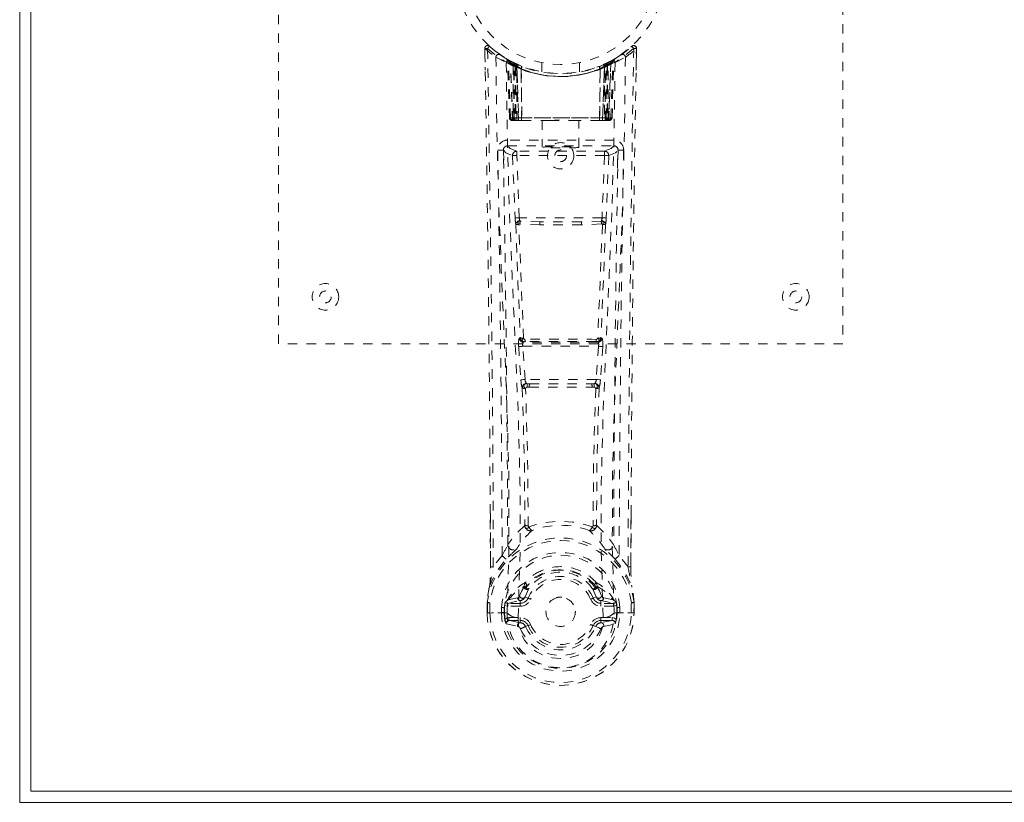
# Model space of a CAD drawing. Header units: inches. Extents: x 15.4 to 110.9, y 45.9 to 63.7.
# Tile 1 of 8: x 15.4 to 25.8, y 45.9 to 54.3. Entities that reach past the tile are written whole.
import ezdxf

# ---------------------------------------------------------------- set-up
doc = ezdxf.new("R2010")
doc.units = ezdxf.units.IN
doc.header["$MEASUREMENT"] = 0
doc.linetypes.add('SLD-Dashed', pattern=[0.075, 0.05, -0.025])
doc.linetypes.add('SLD-Solid', pattern=[0])

msp = doc.modelspace()

# ---------------------------------------------------------------- linework, layer by layer
at = {"color": 7, "linetype": 'SLD-Solid', "lineweight": 15}
for p, q in [((15.352, 45.942), (15.352, 63.692)), ((15.47, 63.574), (15.47, 46.06)), ((15.47, 46.06), (15.47, 63.574)), ((15.47, 46.06), (110.734, 46.06)), ((110.734, 46.06), (15.47, 46.06)), ((110.852, 45.942), (15.352, 45.942))]:
    msp.add_line(p, q, dxfattribs=at)
at = {"color": 7, "linetype": 'SLD-Dashed', "lineweight": 0}
for p, q in [((18.102, 50.817), (18.102, 58.817)), ((24.102, 58.817), (24.102, 50.817)), ((20.296, 53.958), (20.299, 53.728)), ((20.297, 53.888), (20.296, 53.958)), ((20.297, 53.958), (20.298, 53.889)), ((20.346, 53.981), (20.357, 53.971)), ((21.741, 53.888), (21.8, 53.931)), ((21.848, 53.971), (21.858, 53.981)), ((21.905, 53.728), (21.908, 53.958)), ((21.906, 53.901), (21.907, 53.958)), ((21.909, 53.958), (21.908, 53.901)), ((20.534, 53.843), (20.521, 53.851)), ((20.54, 53.839), (20.527, 53.846)), ((20.549, 53.818), (20.536, 53.826)), ((20.557, 53.221), (20.536, 53.826)), ((20.57, 53.221), (20.549, 53.818)), ((20.6, 53.808), (20.553, 53.833)), ((20.636, 53.772), (20.568, 53.808)), ((20.589, 53.192), (20.568, 53.808)), ((20.596, 53.778), (20.608, 53.804)), ((20.619, 53.798), (20.605, 53.806)), ((20.605, 53.773), (20.618, 53.799)), ((20.608, 53.804), (20.618, 53.799)), ((20.609, 53.771), (20.621, 53.797)), ((20.62, 53.798), (20.619, 53.798)), ((20.902, 53.806), (20.902, 53.71)), ((21.302, 53.71), (21.302, 53.806)), ((21.636, 53.808), (21.568, 53.772)), ((21.583, 53.797), (21.595, 53.771)), ((21.585, 53.798), (21.584, 53.798)), ((21.652, 53.833), (21.585, 53.798)), ((21.587, 53.799), (21.596, 53.804)), ((21.596, 53.804), (21.609, 53.778)), ((21.615, 53.192), (21.636, 53.808)), ((21.634, 53.221), (21.655, 53.818)), ((21.648, 53.221), (21.669, 53.826)), ((21.652, 53.833), (21.664, 53.84)), ((21.669, 53.826), (21.655, 53.818)), ((21.683, 53.851), (21.67, 53.843)), ((20.596, 53.778), (20.596, 53.221)), ((20.605, 53.773), (20.596, 53.778)), ((20.605, 53.221), (20.605, 53.773)), ((20.609, 53.221), (20.609, 53.771)), ((20.609, 53.771), (20.619, 53.767)), ((20.619, 53.767), (20.631, 53.793)), ((20.619, 53.767), (20.619, 53.221)), ((20.627, 53.763), (20.639, 53.789)), ((20.627, 53.763), (20.627, 53.192)), ((20.637, 53.759), (20.627, 53.763)), ((20.636, 53.772), (20.637, 53.772)), ((20.655, 53.192), (20.636, 53.772)), ((20.637, 53.759), (20.649, 53.785)), ((20.637, 53.772), (20.657, 53.192)), ((20.637, 53.192), (20.637, 53.759)), ((20.682, 53.743), (20.684, 53.742)), ((20.687, 53.192), (20.682, 53.743)), ((20.684, 53.742), (20.69, 53.192)), ((20.687, 53.769), (20.686, 53.769)), ((21.515, 53.192), (21.521, 53.742)), ((21.518, 53.769), (21.517, 53.769)), ((21.522, 53.743), (21.518, 53.192)), ((21.521, 53.742), (21.522, 53.743)), ((21.547, 53.192), (21.567, 53.772)), ((21.568, 53.772), (21.549, 53.192)), ((21.556, 53.785), (21.565, 53.789)), ((21.556, 53.785), (21.567, 53.759)), ((21.565, 53.789), (21.577, 53.763)), ((21.567, 53.772), (21.568, 53.772)), ((21.577, 53.763), (21.567, 53.759)), ((21.567, 53.759), (21.567, 53.192)), ((21.586, 53.767), (21.574, 53.793)), ((21.577, 53.192), (21.577, 53.763)), ((21.586, 53.767), (21.595, 53.771)), ((21.586, 53.221), (21.586, 53.767)), ((21.595, 53.771), (21.595, 53.221)), ((21.609, 53.778), (21.599, 53.773)), ((21.599, 53.773), (21.599, 53.221)), ((21.608, 53.221), (21.609, 53.778)), ((20.557, 53.221), (20.57, 53.221)), ((20.589, 53.192), (20.655, 53.192)), ((20.596, 53.221), (20.605, 53.221)), ((21.599, 53.221), (20.605, 53.221)), ((20.619, 53.221), (20.609, 53.221)), ((20.619, 53.221), (21.586, 53.221)), ((20.652, 53.192), (20.637, 53.192)), ((20.655, 53.192), (20.657, 53.192)), ((20.657, 53.192), (20.687, 53.192)), ((20.687, 53.192), (20.69, 53.192)), ((20.69, 53.192), (20.985, 53.192)), ((20.907, 53.192), (20.907, 52.907)), ((20.985, 53.192), (21.219, 53.192)), ((21.219, 53.192), (21.515, 53.192)), ((21.297, 52.907), (21.297, 53.192)), ((21.515, 53.192), (21.518, 53.192)), ((21.518, 53.192), (21.547, 53.192)), ((21.549, 53.192), (21.615, 53.192)), ((21.567, 53.192), (21.553, 53.192)), ((21.595, 53.221), (21.586, 53.221)), ((21.599, 53.221), (21.608, 53.221)), ((21.634, 53.221), (21.648, 53.221)), ((20.538, 52.984), (20.538, 52.923)), ((21.667, 52.984), (20.538, 52.984)), ((21.667, 52.923), (21.667, 52.984)), ((20.496, 52.869), (20.497, 52.684)), ((20.538, 52.923), (21.667, 52.923)), ((20.636, 52.866), (20.636, 52.821)), ((21.569, 52.866), (20.636, 52.866)), ((21.569, 52.866), (21.569, 52.821)), ((21.707, 52.684), (21.708, 52.869)), ((20.591, 52.819), (20.618, 52.157)), ((20.662, 52.159), (20.636, 52.821)), ((21.569, 52.821), (20.636, 52.821)), ((21.569, 52.821), (21.542, 52.159)), ((21.613, 52.819), (21.587, 52.157)), ((21.542, 52.159), (20.662, 52.159)), ((20.884, 52.116), (20.673, 52.121)), ((21.532, 52.121), (21.321, 52.116)), ((20.88, 52.082), (20.669, 52.092)), ((21.321, 52.116), (20.884, 52.116)), ((21.535, 52.093), (21.324, 52.082)), ((20.673, 50.882), (20.662, 50.878)), ((21.531, 50.882), (21.543, 50.878)), ((24.102, 50.817), (18.102, 50.817)), ((20.656, 50.788), (20.679, 50.435)), ((20.7, 50.791), (21.504, 50.791)), ((20.724, 50.438), (20.7, 50.791)), ((20.706, 50.835), (20.718, 50.84)), ((21.498, 50.835), (20.706, 50.835)), ((21.504, 50.791), (21.481, 50.438)), ((21.487, 50.84), (21.498, 50.835)), ((21.549, 50.788), (21.525, 50.435)), ((20.679, 50.435), (20.682, 50.407)), ((21.481, 50.438), (20.724, 50.438)), ((20.769, 50.356), (20.746, 50.357)), ((20.774, 50.393), (20.748, 50.393)), ((20.774, 50.393), (21.43, 50.393)), ((21.456, 50.393), (21.43, 50.393)), ((21.458, 50.357), (21.435, 50.356)), ((21.525, 50.435), (21.523, 50.407)), ((20.356, 48.445), (20.353, 49.013)), ((21.851, 49), (21.849, 48.445)), ((20.48, 48.565), (20.385, 48.447)), ((21.819, 48.447), (21.724, 48.565)), ((20.72, 48.267), (20.729, 48.282)), ((21.475, 48.282), (21.485, 48.267)), ((20.713, 48.24), (20.713, 48.234)), ((20.765, 48.216), (20.724, 48.126)), ((20.732, 48.233), (20.732, 48.226)), ((21.48, 48.126), (21.439, 48.216)), ((21.472, 48.226), (21.472, 48.233)), ((21.491, 48.24), (21.492, 48.234)), ((20.321, 48.068), (20.321, 48.064)), ((20.321, 47.955), (20.321, 48.064)), ((20.323, 48.064), (20.323, 47.955)), ((20.351, 48.064), (20.351, 47.956)), ((20.546, 48.097), (20.53, 48.084)), ((20.53, 48.084), (20.53, 48.084)), ((20.53, 48.084), (20.53, 48.084)), ((20.54, 48.058), (20.673, 48.088)), ((20.54, 48.058), (20.54, 48.028)), ((20.673, 48.058), (20.54, 48.058)), ((20.644, 48.117), (20.546, 48.097)), ((20.673, 48.088), (20.673, 48.058)), ((20.673, 48.028), (20.673, 48.058)), ((20.724, 48.126), (20.755, 48.113)), ((21.449, 48.113), (21.48, 48.126)), ((21.48, 48.126), (21.492, 48.107)), ((21.531, 48.088), (21.665, 48.058)), ((21.531, 48.058), (21.531, 48.088)), ((21.665, 48.058), (21.531, 48.058)), ((21.531, 48.028), (21.531, 48.058)), ((21.659, 48.097), (21.56, 48.117)), ((21.659, 48.097), (21.674, 48.084)), ((21.659, 48.097), (21.659, 48.097)), ((21.665, 48.028), (21.665, 48.058)), ((21.853, 47.956), (21.853, 48.064)), ((21.881, 47.955), (21.882, 48.064)), ((21.883, 48.064), (21.883, 48.068)), ((21.883, 47.955), (21.883, 48.064)), ((20.321, 47.955), (20.325, 47.955)), ((20.369, 47.956), (20.325, 47.955)), ((20.351, 47.956), (20.351, 47.956)), ((20.388, 47.956), (20.369, 47.956)), ((20.534, 47.956), (20.388, 47.956)), ((20.472, 47.959), (20.472, 48.012)), ((20.472, 47.959), (20.472, 47.959)), ((20.502, 48.012), (20.506, 48.026)), ((20.502, 48.011), (20.502, 47.96)), ((20.506, 47.96), (20.502, 47.96)), ((20.506, 48.026), (20.506, 47.96)), ((20.534, 47.956), (20.534, 47.956)), ((20.673, 48.028), (20.54, 48.028)), ((21.259, 47.967), (21.258, 47.953)), ((21.259, 47.974), (21.259, 47.967)), ((21.665, 48.028), (21.531, 48.028)), ((21.67, 47.956), (21.816, 47.956)), ((21.702, 48.012), (21.698, 48.026)), ((21.698, 48.026), (21.698, 47.96)), ((21.698, 47.96), (21.702, 47.96)), ((21.702, 47.96), (21.703, 48.011)), ((21.732, 48.013), (21.732, 47.96)), ((21.816, 47.956), (21.836, 47.956)), ((21.836, 47.956), (21.879, 47.955)), ((21.853, 47.956), (21.853, 47.956)), ((21.879, 47.955), (21.883, 47.955)), ((20.523, 47.84), (20.645, 47.812)), ((20.553, 47.906), (20.553, 47.876)), ((20.553, 47.906), (20.673, 47.906)), ((20.673, 47.852), (20.553, 47.876)), ((20.553, 47.876), (20.673, 47.876)), ((20.65, 47.904), (20.65, 47.904)), ((20.673, 47.906), (20.673, 47.876)), ((20.673, 47.852), (20.673, 47.876)), ((21.531, 47.906), (21.531, 47.876)), ((21.531, 47.906), (21.651, 47.906)), ((21.651, 47.876), (21.531, 47.852)), ((21.531, 47.852), (21.531, 47.876)), ((21.531, 47.876), (21.651, 47.876)), ((21.554, 47.904), (21.554, 47.903)), ((21.559, 47.812), (21.681, 47.84)), ((21.651, 47.876), (21.651, 47.906)), ((20.755, 47.822), (20.73, 47.811)), ((21.475, 47.811), (21.449, 47.822)), ((21.478, 47.818), (21.475, 47.811))]:
    msp.add_line(p, q, dxfattribs=at)
at = {"color": 7, "linetype": 'SLD-Dashed', "lineweight": 0, "flags": 128}
for points in [[(20.385, 48.447), (20.384, 49.218), (20.38, 49.986), (20.372, 50.753), (20.363, 51.518), (20.36, 51.712), (20.357, 51.909), (20.355, 52.078), (20.352, 52.265), (20.351, 52.343), (20.349, 52.424), (20.348, 52.508), (20.347, 52.582), (20.347, 52.602), (20.346, 52.636), (20.345, 52.684), (20.344, 52.745), (20.343, 52.833), (20.341, 52.938), (20.34, 53.062), (20.337, 53.203), (20.335, 53.328), (20.334, 53.426), (20.332, 53.52), (20.329, 53.756), (20.326, 53.959)], [(21.905, 53.958), (21.904, 53.966), (21.9, 53.974), (21.895, 53.98), (21.889, 53.985), (21.882, 53.988), (21.874, 53.988), (21.867, 53.986), (21.861, 53.982)], [(20.414, 53.865), (20.423, 53.11), (20.443, 52.356), (20.471, 51.607), (20.503, 50.862), (20.532, 50.123), (20.552, 49.391), (20.553, 48.668), (20.534, 47.956)], [(20.65, 47.904), (20.671, 48.616), (20.67, 49.339), (20.651, 50.07), (20.62, 50.809), (20.586, 51.553), (20.555, 52.302), (20.534, 53.055), (20.524, 53.809)], [(20.607, 53.802), (20.585, 53.815), (20.562, 53.828)], [(20.585, 53.815), (20.576, 53.819), (20.572, 53.818), (20.57, 53.812), (20.568, 53.806)], [(21.681, 53.809), (21.67, 53.055), (21.649, 52.302), (21.619, 51.553), (21.585, 50.809), (21.553, 50.07), (21.534, 49.339), (21.533, 48.616), (21.554, 47.904)], [(21.599, 53.773), (21.594, 53.783), (21.59, 53.792), (21.588, 53.797), (21.587, 53.799)], [(21.79, 53.865), (21.781, 53.11), (21.762, 52.356), (21.734, 51.607), (21.702, 50.862), (21.672, 50.123), (21.653, 49.391), (21.651, 48.668), (21.67, 47.956)], [(21.67, 53.843), (21.667, 53.842), (21.662, 53.838)], [(21.681, 53.85), (21.682, 53.85), (21.683, 53.851)], [(21.488, 53.76), (21.507, 53.765), (21.521, 53.771)], [(20.596, 53.221), (20.581, 53.221), (20.568, 53.221), (20.56, 53.221), (20.557, 53.221)], [(20.57, 53.221), (20.574, 53.221), (20.582, 53.221), (20.595, 53.221), (20.609, 53.221)], [(20.985, 53.192), (21.102, 53.201), (21.219, 53.192)], [(21.595, 53.221), (21.61, 53.221), (21.622, 53.221), (21.631, 53.221), (21.634, 53.221)], [(21.648, 53.221), (21.645, 53.221), (21.636, 53.221), (21.624, 53.221), (21.608, 53.221)], [(20.493, 52.877), (20.52, 52.848), (20.591, 52.819)], [(20.636, 52.866), (20.564, 52.894), (20.538, 52.923)], [(21.667, 52.923), (21.64, 52.894), (21.569, 52.866)], [(21.613, 52.819), (21.685, 52.848), (21.712, 52.877)], [(20.636, 52.821), (20.62, 52.82), (20.606, 52.82), (20.596, 52.82), (20.591, 52.819)], [(21.613, 52.819), (21.609, 52.82), (21.599, 52.82), (21.585, 52.82), (21.569, 52.821)], [(20.662, 52.159), (20.647, 52.158), (20.632, 52.157), (20.622, 52.157), (20.618, 52.157)], [(21.587, 52.157), (21.582, 52.157), (21.572, 52.157), (21.557, 52.158), (21.542, 52.159)], [(20.625, 52.089), (20.648, 51.484), (20.673, 50.882)], [(20.708, 50.876), (20.682, 51.479), (20.658, 52.085)], [(21.324, 52.082), (21.102, 52.082), (20.88, 52.082)], [(21.321, 52.116), (21.102, 52.116), (20.884, 52.116)], [(21.546, 52.085), (21.522, 51.479), (21.496, 50.876)], [(21.58, 52.089), (21.556, 51.484), (21.531, 50.882)], [(20.718, 50.84), (20.709, 50.841), (20.701, 50.844), (20.696, 50.849), (20.693, 50.854), (20.693, 50.86), (20.695, 50.867), (20.701, 50.872), (20.708, 50.876)], [(21.496, 50.876), (21.504, 50.872), (21.509, 50.867), (21.512, 50.86), (21.512, 50.854), (21.509, 50.849), (21.503, 50.844), (21.495, 50.841), (21.487, 50.84)], [(20.7, 50.791), (20.692, 50.79), (20.684, 50.79), (20.677, 50.789), (20.671, 50.789), (20.665, 50.788), (20.661, 50.788), (20.658, 50.788), (20.656, 50.788)], [(21.549, 50.788), (21.544, 50.788), (21.533, 50.789), (21.519, 50.79), (21.504, 50.791)], [(20.724, 50.438), (20.708, 50.437), (20.694, 50.436), (20.684, 50.435), (20.679, 50.435)], [(20.694, 50.35), (20.716, 49.617), (20.722, 48.893)], [(20.757, 48.882), (20.751, 49.608), (20.729, 50.343)], [(21.475, 50.343), (21.453, 49.608), (21.447, 48.882)], [(21.525, 50.435), (21.52, 50.435), (21.51, 50.436), (21.496, 50.437), (21.481, 50.438)], [(21.51, 50.35), (21.489, 49.617), (21.483, 48.893)], [(20.356, 49.013), (20.357, 48.788), (20.357, 48.446)], [(21.847, 48.446), (21.848, 48.819), (21.848, 49)], [(20.72, 48.885), (20.621, 48.79), (20.539, 48.683)], [(20.72, 48.885), (20.722, 48.875), (20.726, 48.866), (20.732, 48.86), (20.739, 48.856), (20.747, 48.855), (20.755, 48.858), (20.762, 48.863), (20.768, 48.871)], [(21.437, 48.871), (21.442, 48.863), (21.45, 48.858), (21.457, 48.855), (21.465, 48.856), (21.472, 48.86), (21.478, 48.866), (21.483, 48.875), (21.485, 48.885)], [(21.485, 48.885), (21.583, 48.79), (21.665, 48.683)], [(20.619, 48.62), (20.628, 48.629), (20.633, 48.635)], [(21.585, 48.62), (21.576, 48.629), (21.571, 48.635)], [(20.346, 48.242), (20.423, 48.4), (20.523, 48.528)], [(21.681, 48.528), (21.781, 48.4), (21.858, 48.242)], [(20.356, 48.445), (20.356, 48.445), (20.357, 48.446), (20.359, 48.446), (20.363, 48.447), (20.368, 48.447), (20.374, 48.447), (20.38, 48.447), (20.385, 48.447)], [(21.849, 48.445), (21.849, 48.445), (21.848, 48.446), (21.845, 48.446), (21.841, 48.447), (21.836, 48.447), (21.831, 48.447), (21.825, 48.447), (21.819, 48.447)], [(20.713, 48.24), (20.717, 48.263), (20.72, 48.267)], [(20.732, 48.233), (20.735, 48.246), (20.743, 48.258)], [(21.461, 48.258), (21.469, 48.246), (21.472, 48.233)], [(21.485, 48.267), (21.487, 48.263), (21.491, 48.24)], [(20.346, 48.242), (20.332, 48.166), (20.321, 48.068)], [(20.346, 48.242), (20.345, 48.237), (20.345, 48.232)], [(20.546, 48.097), (20.622, 48.179), (20.713, 48.24)], [(20.713, 48.234), (20.689, 48.19), (20.667, 48.137)], [(20.746, 48.206), (20.737, 48.206), (20.726, 48.211)], [(20.734, 48.222), (20.744, 48.217), (20.753, 48.214), (20.761, 48.213), (20.765, 48.216)], [(21.439, 48.216), (21.444, 48.213), (21.451, 48.214), (21.461, 48.217), (21.47, 48.222)], [(21.478, 48.211), (21.468, 48.206), (21.458, 48.206)], [(21.491, 48.24), (21.582, 48.179), (21.659, 48.097)], [(21.492, 48.234), (21.515, 48.19), (21.537, 48.137)], [(21.859, 48.232), (21.859, 48.237), (21.858, 48.242)], [(21.883, 48.068), (21.872, 48.166), (21.858, 48.242)], [(21.883, 48.064), (21.873, 48.159), (21.859, 48.232)], [(20.321, 48.068), (20.322, 48.068), (20.324, 48.068), (20.327, 48.067), (20.331, 48.067), (20.335, 48.066), (20.34, 48.066), (20.345, 48.065), (20.351, 48.064)], [(20.321, 48.064), (20.321, 48.064), (20.322, 48.064), (20.325, 48.064), (20.328, 48.064), (20.333, 48.064), (20.339, 48.064), (20.345, 48.064), (20.351, 48.064)], [(20.54, 48.028), (20.523, 48.031), (20.507, 48.038)], [(20.53, 48.084), (20.523, 48.078), (20.514, 48.071)], [(20.667, 48.137), (20.656, 48.122), (20.644, 48.117)], [(20.783, 48.101), (20.778, 48.103), (20.773, 48.106), (20.768, 48.108), (20.764, 48.109), (20.76, 48.111), (20.758, 48.112), (20.756, 48.113), (20.755, 48.113)], [(21.421, 48.101), (21.426, 48.103), (21.432, 48.106), (21.436, 48.108), (21.44, 48.109), (21.444, 48.111), (21.446, 48.112), (21.448, 48.113), (21.449, 48.113)], [(21.537, 48.137), (21.548, 48.122), (21.56, 48.117)], [(21.697, 48.038), (21.682, 48.031), (21.665, 48.028)], [(21.69, 48.071), (21.684, 48.076), (21.674, 48.084)], [(21.853, 48.064), (21.859, 48.065), (21.864, 48.066), (21.869, 48.066), (21.874, 48.067), (21.877, 48.067), (21.88, 48.068), (21.882, 48.068), (21.883, 48.068)], [(21.853, 48.064), (21.86, 48.064), (21.866, 48.064), (21.871, 48.064), (21.876, 48.064), (21.88, 48.064), (21.882, 48.064), (21.883, 48.064), (21.883, 48.064)], [(20.351, 47.956), (20.345, 47.956), (20.339, 47.956), (20.333, 47.956), (20.329, 47.956), (20.325, 47.956), (20.323, 47.955), (20.321, 47.955), (20.321, 47.955)], [(20.502, 47.96), (20.499, 47.96), (20.492, 47.96), (20.483, 47.959), (20.472, 47.959)], [(20.534, 47.956), (20.55, 47.938), (20.579, 47.923)], [(21.626, 47.923), (21.654, 47.938), (21.67, 47.956)], [(21.883, 47.955), (21.883, 47.955), (21.882, 47.956), (21.879, 47.956), (21.876, 47.956), (21.871, 47.956), (21.865, 47.956), (21.859, 47.956), (21.853, 47.956)], [(20.511, 47.889), (20.531, 47.902), (20.553, 47.906)], [(20.579, 47.923), (20.612, 47.911), (20.65, 47.904)], [(20.65, 47.904), (20.655, 47.822), (20.677, 47.741), (20.717, 47.666), (20.774, 47.599), (20.844, 47.544), (20.924, 47.504), (21.011, 47.479), (21.102, 47.47), (21.193, 47.479), (21.28, 47.503), (21.36, 47.544), (21.43, 47.599), (21.487, 47.665), (21.527, 47.741), (21.55, 47.821), (21.554, 47.903)], [(20.783, 47.833), (20.778, 47.831), (20.773, 47.829), (20.768, 47.827), (20.764, 47.825), (20.76, 47.824), (20.758, 47.823), (20.756, 47.822), (20.755, 47.822)], [(21.421, 47.833), (21.426, 47.831), (21.432, 47.829), (21.436, 47.827), (21.44, 47.825), (21.444, 47.824), (21.446, 47.823), (21.448, 47.822), (21.449, 47.822)], [(21.554, 47.903), (21.592, 47.911), (21.626, 47.923)], [(21.651, 47.906), (21.674, 47.902), (21.693, 47.889)], [(21.475, 47.811), (21.477, 47.81), (21.482, 47.808), (21.49, 47.804), (21.5, 47.8), (21.51, 47.796), (21.519, 47.792), (21.526, 47.789), (21.529, 47.788)]]:
    msp.add_lwpolyline(points, dxfattribs=at)
at = {"color": 7, "linetype": 'SLD-Dashed', "lineweight": 0}
for centre, radius in [((21.102, 54.817), 1.125), ((21.102, 54.817), 1.03), ((21.102, 52.817), 0.14), ((21.102, 52.817), 0.0625), ((18.602, 51.317), 0.141), ((23.602, 51.317), 0.141), ((18.602, 51.317), 0.0625), ((23.602, 51.317), 0.0625), ((21.102, 47.967), 0.156)]:
    msp.add_circle(centre, radius, dxfattribs=at)
for centre, radius, start, end in [((20.326, 53.959), 0.03, 47.8742, 180.8684), ((20.334, 52.782), 1.176, 90.3884, 91.8496), ((21.11, 54.869), 1.221, 228.2157, 235.3101), ((22.398, 52.094), 2.788, 137.4009, 138.0153), ((21.102, 54.818), 1.158, 227.8872, 312.1137), ((21.1, 54.815), 1.124, 227.921, 235.3716), ((21.104, 54.815), 1.124, 304.6279, 312.0789), ((21.095, 54.869), 1.221, 304.6881, 311.7851), ((435.976, 46.719), 414.161, 178.9984, 179.76092), ((357.634, 47.583), 335.786, 178.92196, 179.75833), ((21.879, 53.959), 0.03, 359.1353, 132.1241), ((20.014, 52.283), 2.507, 41.9536, 42.6369), ((21.861, 52.276), 1.683, 88.3703, 89.3917), ((-314.412, 47.592), 334.768, 0.24308, 1.07763), ((20.444, 53.865), 0.03, 55.9466, 179.9454), ((21.085, 55.049), 1.361, 240.4676, 245.625), ((21.07, 54.762), 1.064, 234.3721, 244.9435), ((21.102, 54.817), 1.128, 235.3631, 240.5077), ((20.506, 53.825), 0.03, 1.9864, 58.9824), ((20.994, 54.636), 0.917, 238.9556, 239.7496), ((20.565, 53.797), 0.0428, 114.1597, 163.05), ((21.102, 54.849), 1.19, 240.9032, 299.0966), ((20.519, 53.829), 0.02, 342.7357, 49.629), ((20.519, 53.817), 0.0299, 1.9099, 59.7447), ((21.103, 54.819), 1.13, 239.7677, 244.7492), ((21.076, 54.432), 0.811, 228.2704, 233.7179), ((21.102, 54.817), 1.128, 240.5082, 299.4917), ((21.073, 54.424), 0.801, 229.1476, 234.5814), ((20.538, 53.807), 0.0299, 1.7995, 60.8032), ((21.104, 54.821), 1.131, 240.8353, 245.7544), ((-5.167, 52.535), 25.767, 1.4625, 2.8398), ((21.074, 54.419), 0.793, 230.383, 235.7697), ((20.606, 53.772), 0.0297, 1.4875, 64.5305), ((20.607, 53.771), 0.0297, 1.4833, 64.59), ((21.039, 54.679), 0.975, 244.5431, 247.4765), ((21.108, 54.807), 1.116, 294.2118, 299.1999), ((21.597, 53.771), 0.0297, 115.4102, 178.5165), ((21.598, 53.772), 0.0297, 115.4677, 178.5143), ((21.125, 54.426), 0.802, 304.2592, 309.5879), ((21.132, 54.423), 0.8, 305.4131, 310.8579), ((21.129, 54.431), 0.811, 306.2805, 311.7313), ((47.356, 52.535), 25.751, 177.1598, 178.5379), ((21.666, 53.807), 0.0299, 119.2085, 178.197), ((21.664, 53.809), 0.0273, 117.6386, 182.2925), ((21.685, 53.817), 0.0299, 120.2498, 178.0956), ((21.102, 54.817), 1.128, 299.4921, 304.6375), ((21.64, 53.797), 0.0429, 16.9745, 65.8183), ((21.694, 53.827), 0.0264, 119.4105, 183.7883), ((21.699, 53.825), 0.03, 121.0176, 178.0136), ((21.118, 55.051), 1.363, 294.3807, 299.529), ((21.76, 53.865), 0.03, 0.0535, 124.0542), ((21.102, 54.816), 1.155, 244.5268, 295.4732), ((21.102, 54.816), 1.155, 245.2589, 294.7411), ((21.053, 54.362), 0.722, 234.8031, 239.0727), ((21.102, 54.816), 1.155, 246.2582, 293.7418), ((20.653, 53.76), 0.0347, 329.0294, 15.0605), ((20.654, 53.76), 0.0347, 329.0976, 15.1376), ((21.102, 54.78), 1.12, 248.0447, 291.9528), ((21.55, 53.76), 0.0345, 164.7212, 211.0335), ((21.552, 53.76), 0.0347, 164.9394, 210.9708), ((21.151, 54.362), 0.722, 300.9271, 305.1959), ((20.587, 53.222), 0.03, 181.9931, 269.996), ((20.618, 53.266), 0.0753, 216.3039, 253.1006), ((20.6, 53.222), 0.03, 181.9677, 269.972), ((20.614, 53.371), 0.177, 260.4285, 268.5136), ((21.17, 53.215), 0.575, 179.3822, 182.073), ((21.018, 53.214), 0.413, 179.007, 183.0267), ((21.21, 53.215), 0.601, 179.4207, 181.9941), ((21.048, 53.214), 0.429, 179.0501, 182.9187), ((21.157, 53.214), 0.429, 357.086, 0.9545), ((21.007, 53.215), 0.588, 357.9777, 0.6075), ((21.59, 53.379), 0.185, 271.3828, 279.0485), ((21.186, 53.214), 0.413, 356.9733, 0.993), ((21.604, 53.222), 0.03, 270.028, 358.0323), ((21.586, 53.266), 0.0753, 286.8998, 323.696), ((21.034, 53.215), 0.575, 357.9272, 0.6177), ((21.618, 53.222), 0.03, 270.004, 358.0069), ((20.538, 52.879), 0.105, 89.9852, 180.8824), ((21.667, 52.879), 0.105, 359.118, 90.0144), ((20.461, 52.021), 0.856, 87.8893, 91.9055), ((-268.555, 47.537), 289.037, 0.20376, 1.05854), ((20.538, 52.878), 0.045, 90.0018, 180.9455), ((-270.064, 47.54), 290.606, 0.22541, 1.05229), ((20.636, 52.821), 0.0451, 90.4449, 181.6947), ((21.568, 52.821), 0.0451, 358.2783, 89.5543), ((312.269, 47.54), 290.606, 178.94771, 179.77459), ((21.667, 52.878), 0.045, 359.0554, 89.9974), ((21.743, 52.022), 0.856, 88.0939, 92.1116), ((324.211, 47.389), 302.489, 178.96047, 179.77724), ((21.134, 52.176), 0.516, 182.1961, 189.7831), ((20.669, 52.08), 0.0452, 90.1304, 168.5512), ((20.67, 52.103), 0.0216, 94.0666, 235.998), ((20.796, 52.167), 0.134, 183.7297, 198.5328), ((20.673, 52.126), 0.00464, 195.4471, 262.7657), ((20.78, 52.093), 0.111, 165.3752, 180.5301), ((21.531, 52.126), 0.00458, 276.7802, 344.815), ((21.425, 52.093), 0.111, 359.5325, 14.7097), ((21.409, 52.167), 0.134, 341.454, 356.2758), ((21.534, 52.103), 0.0216, 304.0043, 85.9311), ((21.535, 52.08), 0.0452, 11.4421, 89.8732), ((21.072, 52.176), 0.515, 350.2039, 357.8114), ((20.65, 52.181), 0.0956, 254.3756, 274.7226), ((20.669, 52.081), 0.0114, 88.4865, 157.4737), ((20.962, 52.091), 0.0821, 162.2348, 186.0081), ((21.242, 52.091), 0.0822, 353.9945, 17.7627), ((21.536, 52.081), 0.0114, 22.2105, 91.268), ((21.554, 52.181), 0.0956, 265.2753, 285.6273), ((20.844, 50.821), 0.191, 162.6898, 189.945), ((20.707, 50.881), 0.0451, 183.9447, 269.3376), ((20.718, 50.885), 0.0451, 184.096, 269.3029), ((20.701, 50.943), 0.0668, 245.6257, 276.1132), ((20.724, 50.882), 0.0174, 200.0903, 265.4721), ((21.102, 15.15), 35.717, 89.3919, 90.6083), ((20.758, 50.861), 0.0353, 173.7778, 215.2074), ((21.446, 50.861), 0.0353, 324.7805, 6.2343), ((21.479, 50.883), 0.0183, 275.7712, 338.1336), ((21.486, 50.885), 0.0451, 270.697, 355.9071), ((21.503, 50.943), 0.0667, 263.8697, 294.4084), ((21.498, 50.881), 0.0451, 270.6624, 356.0553), ((21.36, 50.821), 0.191, 350.0561, 17.3092), ((20.75, 50.807), 0.052, 146.8501, 198.5333), ((20.728, 50.778), 0.0626, 88.541, 99.0713), ((21.102, 18.134), 32.709, 89.3469, 90.6533), ((21.477, 50.777), 0.0636, 80.9827, 91.4834), ((21.455, 50.807), 0.0518, 341.3911, 33.2255), ((20.885, 50.422), 0.204, 184.065, 200.6631), ((20.741, 50.349), 0.0464, 92.4788, 179.2378), ((20.723, 50.404), 0.0615, 242.1275, 275.9609), ((20.739, 50.368), 0.0271, 90.6883, 249.4055), ((20.806, 50.443), 0.0824, 183.6528, 215.4428), ((20.747, 50.338), 0.0186, 94.5938, 165.3507), ((20.747, 50.412), 0.0184, 242.0368, 273.5361), ((20.824, 50.37), 0.0795, 162.8042, 189.4355), ((20.831, 50.366), 0.0624, 154.2188, 188.7166), ((21.102, 82.709), 32.354, 269.41, 270.59), ((21.102, 83.759), 33.367, 269.4373, 270.5627), ((21.374, 50.366), 0.0623, 351.253, 25.8116), ((21.457, 50.411), 0.0176, 265.6957, 298.7575), ((21.38, 50.37), 0.0795, 350.5796, 17.1933), ((21.457, 50.338), 0.0186, 14.5434, 85.3409), ((21.4, 50.443), 0.0808, 324.2232, 356.6814), ((21.464, 50.349), 0.0464, 0.762, 87.5245), ((21.465, 50.368), 0.0271, 290.5882, 89.318), ((21.481, 50.404), 0.0615, 264.0382, 297.8715), ((21.319, 50.422), 0.204, 339.3448, 355.929), ((20.709, 48.892), 0.0126, 326.4522, 4.1767), ((20.78, 48.89), 0.0607, 184.6235, 287.3247), ((20.754, 48.936), 0.0541, 233.0563, 273.2314), ((20.771, 48.884), 0.014, 187.775, 254.3809), ((21.102, 47.958), 0.972, 69.8638, 110.1345), ((21.102, 48.039), 0.849, 69.047, 110.953), ((21.424, 48.89), 0.0607, 252.6737, 355.3761), ((21.433, 48.884), 0.014, 285.6212, 352.2244), ((21.45, 48.936), 0.0541, 266.7653, 306.9453), ((21.495, 48.892), 0.0126, 175.8233, 213.5468), ((21.373, 48.183), 0.867, 131.5103, 148.5608), ((20.827, 48.886), 0.0612, 194.8609, 242.4269), ((21.378, 48.886), 0.0612, 297.5656, 345.142), ((20.831, 48.182), 0.868, 31.4418, 48.4871), ((21.102, 47.967), 0.787, 7.3679, 172.6321), ((21.102, 47.967), 0.758, 7.3679, 172.6321), ((18.013, 49.878), 2.795, 331.9775, 334.684), ((20.6, 48.686), 0.0607, 182.3508, 303.2467), ((21.604, 48.686), 0.0607, 236.7585, 357.6462), ((24.192, 49.878), 2.795, 205.316, 208.0225), ((21.102, 47.967), 0.632, 4.1186, 175.8814), ((20.732, 48.811), 0.352, 224.3725, 233.6429), ((21.102, 47.967), 0.602, 4.2517, 175.7483), ((22.094, 46.981), 2.205, 131.9961, 135.4495), ((20.109, 46.98), 2.207, 44.5519, 48.0023), ((21.472, 48.812), 0.352, 306.3604, 315.6242), ((18.921, 48.411), 1.436, 352.8152, 1.3448), ((14.751, 49.411), 5.717, 348.206, 350.3002), ((21.05, 48.016), 0.417, 111.8104, 140.2747), ((21.102, 47.955), 0.455, 35.9728, 144.0272), ((21.102, 47.925), 0.49, 42.8679, 137.1321), ((21.102, 47.976), 0.413, 35.4713, 144.5332), ((21.102, 47.944), 0.504, 65.7099, 114.2906), ((21.155, 48.016), 0.417, 39.7296, 68.1861), ((27.455, 49.411), 5.718, 189.7, 191.7937), ((23.265, 48.41), 1.416, 178.5994, 187.2444), ((20.992, 47.82), 0.532, 119.5711, 150.2124), ((20.758, 48.283), 0.029, 181.3389, 239.072), ((21.102, 47.967), 0.376, 22.774, 157.226), ((21.102, 47.967), 0.346, 22.774, 157.226), ((21.446, 48.283), 0.029, 300.9281, 358.6616), ((21.211, 47.818), 0.535, 29.8514, 60.3529), ((21.586, 47.971), 1.269, 168.1229, 175.7632), ((20.732, 48.261), 0.0285, 228.7217, 271.1597), ((20.732, 48.255), 0.0285, 228.6799, 271.145), ((20.742, 48.236), 0.0298, 184.4993, 237.2573), ((20.244, 48.548), 0.589, 325.0507, 326.3936), ((20.737, 48.226), 0.00483, 175.6406, 234.2808), ((20.747, 48.229), 0.0228, 269.5643, 325.8549), ((21.458, 48.229), 0.0227, 214.1371, 270.4762), ((21.467, 48.226), 0.00483, 305.7158, 4.3598), ((22.022, 48.59), 0.663, 213.6806, 214.8737), ((21.473, 48.261), 0.0285, 268.8319, 311.2911), ((21.473, 48.255), 0.0285, 268.8504, 311.3307), ((21.462, 48.236), 0.0301, 303.0026, 355.365), ((21.102, 47.967), 0.599, 173.2568, 174.3599), ((20.629, 48.029), 0.122, 159.7402, 175.799), ((20.539, 48.089), 0.0305, 215.6379, 270.5457), ((20.674, 48.118), 0.03, 181.6353, 269.1153), ((20.697, 48.142), 0.0308, 189.2222, 329.7579), ((20.668, 48.148), 0.06, 275.0555, 338.6869), ((20.673, 48.147), 0.089, 270, 337.226), ((20.673, 48.147), 0.119, 269.9996, 337.2264), ((21.102, 47.967), 0.157, 84.8878, 105.7451), ((21.531, 48.147), 0.119, 202.7736, 270.0004), ((21.531, 48.147), 0.089, 202.774, 270), ((21.507, 48.142), 0.0308, 210.2896, 350.7371), ((21.532, 48.138), 0.0504, 218.0683, 269.1866), ((21.53, 48.118), 0.03, 270.8844, 358.3649), ((21.665, 48.089), 0.0305, 269.4488, 324.3719), ((21.611, 48.036), 0.0865, 0.8363, 23.6322), ((21.102, 47.967), 0.599, 5.6401, 6.7432), ((21.102, 47.967), 0.781, 180.8691, 0), ((21.102, 47.967), 0.781, 180.8627, 359.1373), ((21.102, 47.967), 0.751, 180.8899, 359.1372), ((20.502, 48.613), 0.601, 267.1317, 269.983), ((21.102, 47.967), 0.63, 180.7179, 359.2821), ((21.102, 47.967), 0.6, 180.7178, 359.2822), ((21.102, 47.967), 0.596, 180.7437, 187.5062), ((21.102, 47.941), 0.568, 178.4775, 1.5215), ((21.102, 47.967), 0.596, 352.4937, 359.2563), ((21.702, 48.613), 0.601, 270.017, 272.8683), ((21.701, 46.661), 1.298, 88.6255, 89.9389), ((20.743, 47.92), 0.234, 187.565, 200.034), ((20.553, 47.846), 0.0298, 88.6093, 192.2857), ((20.674, 47.822), 0.0301, 91.1982, 198.171), ((20.673, 47.787), 0.119, 22.7736, 90.0004), ((20.673, 47.787), 0.089, 22.774, 90), ((20.667, 47.785), 0.0676, 22.9357, 84.9685), ((21.102, 47.967), 0.346, 202.774, 337.226), ((21.531, 47.787), 0.119, 89.9996, 157.2264), ((21.531, 47.787), 0.089, 90, 157.226), ((21.537, 47.785), 0.0676, 95.0405, 150.0553), ((21.53, 47.822), 0.0301, 341.8291, 88.8017), ((21.652, 47.846), 0.0298, 347.7226, 91.3869), ((21.461, 47.92), 0.234, 339.9719, 352.429), ((20.637, 47.772), 0.0412, 22.4913, 77.8699), ((22.359, 43.853), 4.28, 112.3752, 113.1712), ((21.102, 47.967), 0.463, 202.774, 337.226), ((21.102, 47.967), 0.404, 202.774, 337.226), ((21.102, 47.967), 0.376, 202.774, 337.226), ((21.568, 47.772), 0.0412, 102.1189, 157.5199)]:
    msp.add_arc(centre, radius, start, end, dxfattribs=at)
msp.add_ellipse((21.102, 52.907), major_axis=(0.195, 0), ratio=0.034921, dxfattribs=at)

doc.saveas('drawing.dxf')
